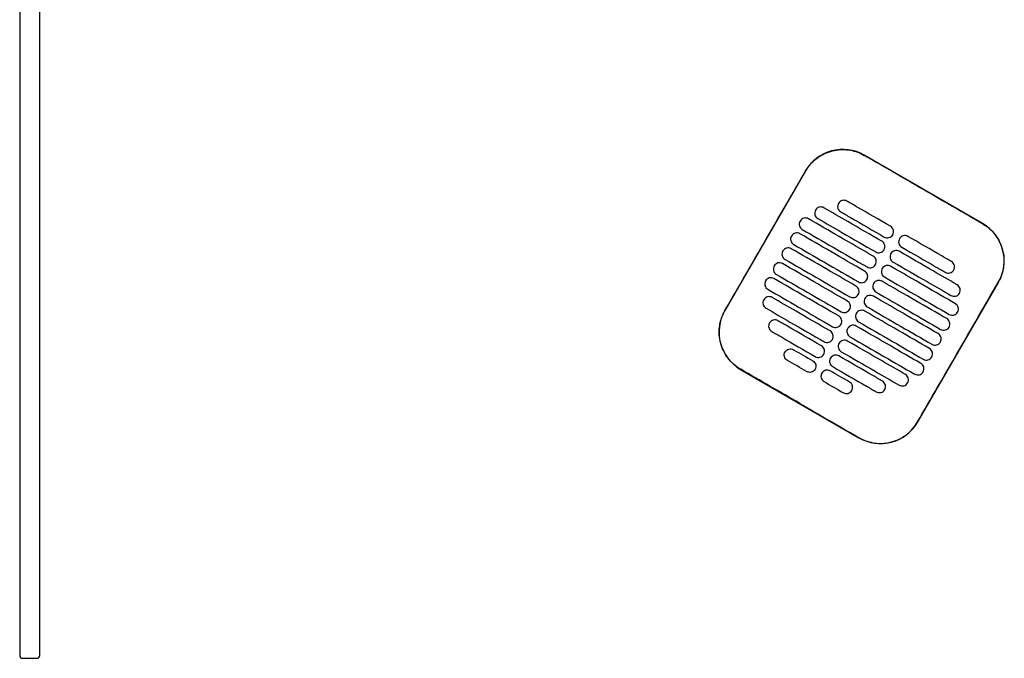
# Model space of a CAD drawing. Header units: metres. Extents: x 15.2 to 54.2, y -39.7 to 1.1.
# Tile 224 of 256: x 51.762 to 52.447, y -32.548 to -32.104. Entities that reach past the tile are written whole.
import ezdxf

# ---------------------------------------------------------------- set-up
doc = ezdxf.new("R2010")
doc.units = ezdxf.units.M
doc.header["$MEASUREMENT"] = 0
doc.layers.add('2D', color=252, linetype='Continuous')

# ---------------------------------------------------------------- blocks, each defined once
blk = doc.blocks.new('2D_QYOS_600')
for p, q in [((-0.00003, -1.859), (-0.00003, -2.743)), ((-0.00003, -1.859), (-0.00003, -2.743)), ((0.01397, -2.743), (0.01397, -1.859)), ((0.01397, -2.743), (0.01397, -1.859)), ((0.66975, -2.44274), (0.58749, -2.39522)), ((0.54651, -2.4062), (0.49048, -2.50318)), ((0.6247, -2.58071), (0.68072, -2.48373)), ((0.50145, -2.54416), (0.58371, -2.59168)), ((0.00197, -2.745), (0.01197, -2.745)), ((0.00197, -2.745), (0.01197, -2.745))]:
    blk.add_line(p, q)
for centre, radius, start, end in [((0.57248, -2.4212), 0.03, 59.98651, 149.98651), ((0.65474, -2.46872), 0.03, 329.98651, 59.98651), ((0.51646, -2.51818), 0.03, 149.98651, 239.98651), ((0.59872, -2.5657), 0.03, 239.98651, 329.98651), ((0.00197, -2.743), 0.002, 180, 270), ((0.00197, -2.743), 0.002, 180, 270), ((0.01197, -2.743), 0.002, 270, 0), ((0.01197, -2.743), 0.002, 270, 0)]:
    blk.add_arc(centre, radius, start, end)
for points, knots in [([(0.5466, -2.40625), (0.5474, -2.40486), (0.54831, -2.40354), (0.55126, -2.39993), (0.55353, -2.39788), (0.55932, -2.39408), (0.56295, -2.3926), (0.57039, -2.39115), (0.57413, -2.39112), (0.58118, -2.39239), (0.58444, -2.39359), (0.58743, -2.39532)], [12.978915, 12.978915, 12.978915, 12.978915, 13.461173, 13.461173, 14.374287, 14.374287, 15.53872, 15.53872, 16.650066, 16.650066, 17.687358, 17.687358, 17.687358, 17.687358]), ([(0.49058, -2.50323), (0.50462, -2.47894), (0.51866, -2.45465), (0.53733, -2.42232), (0.54196, -2.41428), (0.5466, -2.40625)], [1.133412, 1.133412, 1.133412, 1.133412, 2.681586, 2.681586, 3.193366, 3.193366, 3.193366, 3.193366]), ([(0.66969, -2.44284), (0.6591, -2.43672), (0.64807, -2.43036), (0.6326, -2.42142), (0.63056, -2.42025), (0.62856, -2.41909)], [-21.78268, -21.78268, -21.78268, -21.78268, -17.142885, -17.142885, -16.423665, -16.423665, -16.423665, -16.423665]), ([(0.55943, -2.43179), (0.55901, -2.43155), (0.55846, -2.43133), (0.55728, -2.43118), (0.55672, -2.43122), (0.55565, -2.4315), (0.55513, -2.43175), (0.55417, -2.43248), (0.55381, -2.43294), (0.55356, -2.43337)], [-0.5514247, -0.5514247, -0.5514247, -0.5514247, -0.4031161, -0.4031161, -0.2776965, -0.2776965, -0.1471644, -0.1471644, 0, 0, 0, 0]), ([(0.56952, -2.42873), (0.56928, -2.42915), (0.56906, -2.4297), (0.56891, -2.43089), (0.56894, -2.43144), (0.56923, -2.43252), (0.56948, -2.43304), (0.57021, -2.43399), (0.57066, -2.43435), (0.57109, -2.4346)], [-0.5553355, -0.5553355, -0.5553355, -0.5553355, -0.4045594, -0.4045594, -0.278267, -0.278267, -0.1472206, -0.1472206, 0, 0, 0, 0]), ([(0.57539, -2.42715), (0.57497, -2.42691), (0.57442, -2.42669), (0.57324, -2.42654), (0.57268, -2.42658), (0.57161, -2.42686), (0.57109, -2.42711), (0.57013, -2.42784), (0.56977, -2.4283), (0.56952, -2.42873)], [-0.5513873, -0.5513873, -0.5513873, -0.5513873, -0.4031046, -0.4031046, -0.2776919, -0.2776919, -0.1471638, -0.1471638, 0, 0, 0, 0]), ([(0.60571, -2.44467), (0.59784, -2.44012), (0.58997, -2.43558), (0.57987, -2.42974), (0.57763, -2.42845), (0.57539, -2.42715)], [0.699452, 0.699452, 0.699452, 0.699452, 3.425217, 3.425217, 4.200582, 4.200582, 4.200582, 4.200582]), ([(0.55356, -2.43337), (0.55332, -2.43379), (0.5531, -2.43434), (0.55295, -2.43553), (0.55298, -2.43608), (0.55326, -2.43716), (0.55352, -2.43767), (0.55425, -2.43863), (0.5547, -2.43899), (0.55513, -2.43924)], [-0.5553006, -0.5553006, -0.5553006, -0.5553006, -0.4045498, -0.4045498, -0.2782639, -0.2782639, -0.1472208, -0.1472208, 0, 0, 0, 0]), ([(0.5997, -2.45506), (0.59184, -2.45051), (0.58397, -2.44597), (0.57054, -2.43821), (0.56499, -2.435), (0.55943, -2.43179)], [0.699452, 0.699452, 0.699452, 0.699452, 3.42526, 3.42526, 5.350619, 5.350619, 5.350619, 5.350619]), ([(0.57109, -2.4346), (0.57333, -2.43589), (0.57556, -2.43719), (0.58567, -2.44302), (0.59354, -2.44757), (0.6014, -2.45211)], [2.649916, 2.649916, 2.649916, 2.649916, 3.425249, 3.425249, 6.151046, 6.151046, 6.151046, 6.151046]), ([(0.54279, -2.44101), (0.54255, -2.44143), (0.54233, -2.44198), (0.54218, -2.44317), (0.54222, -2.44372), (0.5425, -2.4448), (0.54275, -2.44531), (0.54348, -2.44627), (0.54394, -2.44663), (0.54436, -2.44688)], [-0.5552879, -0.5552879, -0.5552879, -0.5552879, -0.4045447, -0.4045447, -0.2782629, -0.2782629, -0.1472212, -0.1472212, 0, 0, 0, 0]), ([(0.54866, -2.43943), (0.54824, -2.43919), (0.54769, -2.43897), (0.54651, -2.43882), (0.54596, -2.43886), (0.54488, -2.43914), (0.54436, -2.43939), (0.54341, -2.44012), (0.54304, -2.44058), (0.54279, -2.44101)], [-0.5514376, -0.5514376, -0.5514376, -0.5514376, -0.4031217, -0.4031217, -0.2776979, -0.2776979, -0.1471642, -0.1471642, 0, 0, 0, 0]), ([(0.5937, -2.46545), (0.58583, -2.4609), (0.57797, -2.45636), (0.56295, -2.44769), (0.55581, -2.44356), (0.54866, -2.43943)], [0.699452, 0.699452, 0.699452, 0.699452, 3.425292, 3.425292, 5.900643, 5.900643, 5.900643, 5.900643]), ([(0.55513, -2.43924), (0.56068, -2.44245), (0.56624, -2.44566), (0.57967, -2.45341), (0.58753, -2.45796), (0.5954, -2.4625)], [1.499949, 1.499949, 1.499949, 1.499949, 3.425284, 3.425284, 6.151116, 6.151116, 6.151116, 6.151116]), ([(0.60727, -2.45054), (0.60752, -2.45012), (0.60774, -2.44956), (0.60789, -2.44838), (0.60785, -2.44782), (0.60757, -2.44675), (0.60732, -2.44623), (0.60659, -2.44528), (0.60613, -2.44491), (0.60571, -2.44467)], [-0.5553984, -0.5553984, -0.5553984, -0.5553984, -0.4045681, -0.4045681, -0.278271, -0.278271, -0.1472202, -0.1472202, 0, 0, 0, 0]), ([(0.66969, -2.44284), (0.67097, -2.44358), (0.6722, -2.44441), (0.67535, -2.44692), (0.67713, -2.44875), (0.67866, -2.45078), (0.68096, -2.45385), (0.68264, -2.45732), (0.68461, -2.46471), (0.68488, -2.46856), (0.68395, -2.47619), (0.68274, -2.47989), (0.68078, -2.4834), (0.6807, -2.48354), (0.68063, -2.48367)], [17.619777, 17.619777, 17.619777, 17.619777, 18.064718, 18.064718, 18.827754, 18.827754, 18.827754, 19.97637, 19.97637, 21.122539, 21.122539, 22.281306, 22.281306, 22.328075, 22.328075, 22.328075, 22.328075]), ([(0.53679, -2.4514), (0.53655, -2.45182), (0.53633, -2.45237), (0.53618, -2.45356), (0.53622, -2.45411), (0.5365, -2.45519), (0.53675, -2.4557), (0.53748, -2.45666), (0.53794, -2.45702), (0.53836, -2.45727)], [-0.5552955, -0.5552955, -0.5552955, -0.5552955, -0.4045438, -0.4045438, -0.2782634, -0.2782634, -0.1472215, -0.1472215, 0, 0, 0, 0]), ([(0.54266, -2.44982), (0.54224, -2.44958), (0.54169, -2.44936), (0.54051, -2.44921), (0.53996, -2.44925), (0.53888, -2.44953), (0.53836, -2.44978), (0.5374, -2.45051), (0.53704, -2.45097), (0.53679, -2.4514)], [-0.5514273, -0.5514273, -0.5514273, -0.5514273, -0.4031209, -0.4031209, -0.2776962, -0.2776962, -0.1471634, -0.1471634, 0, 0, 0, 0]), ([(0.5877, -2.47584), (0.57983, -2.47129), (0.57196, -2.46675), (0.55695, -2.45808), (0.54981, -2.45395), (0.54266, -2.44982)], [0.699452, 0.699452, 0.699452, 0.699452, 3.425313, 3.425313, 5.900643, 5.900643, 5.900643, 5.900643]), ([(0.54436, -2.44688), (0.55151, -2.45101), (0.55865, -2.45513), (0.57366, -2.4638), (0.58153, -2.46835), (0.5894, -2.47289)], [0.949972, 0.949972, 0.949972, 0.949972, 3.425307, 3.425307, 6.151164, 6.151164, 6.151164, 6.151164]), ([(0.6014, -2.45211), (0.60183, -2.45236), (0.60238, -2.45257), (0.60356, -2.45272), (0.60411, -2.45269), (0.60519, -2.45241), (0.6057, -2.45215), (0.60666, -2.45142), (0.60703, -2.45096), (0.60727, -2.45054)], [-0.551307, -0.551307, -0.551307, -0.551307, -0.4030846, -0.4030846, -0.2776802, -0.2776802, -0.1471604, -0.1471604, 0, 0, 0, 0]), ([(0.61782, -2.45166), (0.6174, -2.45142), (0.61685, -2.4512), (0.61567, -2.45105), (0.61511, -2.45109), (0.61404, -2.45137), (0.61352, -2.45162), (0.61256, -2.45235), (0.61219, -2.45281), (0.61195, -2.45324)], [-0.5512944, -0.5512944, -0.5512944, -0.5512944, -0.4030833, -0.4030833, -0.2776787, -0.2776787, -0.1471599, -0.1471599, 0, 0, 0, 0]), ([(0.64814, -2.46918), (0.6459, -2.46788), (0.64366, -2.46659), (0.63355, -2.46075), (0.62569, -2.45621), (0.61782, -2.45166)], [2.649852, 2.649852, 2.649852, 2.649852, 3.425217, 3.425217, 6.150982, 6.150982, 6.150982, 6.150982]), ([(0.53836, -2.45727), (0.5455, -2.4614), (0.55265, -2.46552), (0.56766, -2.4742), (0.57553, -2.47874), (0.5834, -2.48329)], [0.949998, 0.949998, 0.949998, 0.949998, 3.42532, 3.42532, 6.151189, 6.151189, 6.151189, 6.151189]), ([(0.60127, -2.46093), (0.60152, -2.46051), (0.60173, -2.45995), (0.60188, -2.45877), (0.60185, -2.45821), (0.60157, -2.45714), (0.60131, -2.45662), (0.60059, -2.45567), (0.60013, -2.4553), (0.5997, -2.45506)], [-0.5553839, -0.5553839, -0.5553839, -0.5553839, -0.4045626, -0.4045626, -0.2782686, -0.2782686, -0.1472195, -0.1472195, 0, 0, 0, 0]), ([(0.61195, -2.45324), (0.61171, -2.45366), (0.61149, -2.45421), (0.61134, -2.4554), (0.61137, -2.45595), (0.61165, -2.45703), (0.61191, -2.45755), (0.61263, -2.4585), (0.61309, -2.45886), (0.61352, -2.45911)], [-0.555416, -0.555416, -0.555416, -0.555416, -0.4045716, -0.4045716, -0.2782736, -0.2782736, -0.1472211, -0.1472211, 0, 0, 0, 0]), ([(0.53079, -2.46179), (0.53055, -2.46221), (0.53033, -2.46276), (0.53018, -2.46395), (0.53021, -2.4645), (0.5305, -2.46558), (0.53075, -2.4661), (0.53148, -2.46705), (0.53193, -2.46741), (0.53236, -2.46766)], [-0.5553078, -0.5553078, -0.5553078, -0.5553078, -0.4045446, -0.4045446, -0.2782647, -0.2782647, -0.147222, -0.147222, 0, 0, 0, 0]), ([(0.53666, -2.46021), (0.53624, -2.45997), (0.53569, -2.45975), (0.53451, -2.4596), (0.53395, -2.45964), (0.53288, -2.45992), (0.53236, -2.46017), (0.5314, -2.4609), (0.53104, -2.46136), (0.53079, -2.46179)], [-0.5514137, -0.5514137, -0.5514137, -0.5514137, -0.4031194, -0.4031194, -0.2776944, -0.2776944, -0.1471627, -0.1471627, 0, 0, 0, 0]), ([(0.5817, -2.48623), (0.57383, -2.48168), (0.56596, -2.47714), (0.55095, -2.46847), (0.5438, -2.46434), (0.53666, -2.46021)], [0.699452, 0.699452, 0.699452, 0.699452, 3.425322, 3.425322, 5.900643, 5.900643, 5.900643, 5.900643]), ([(0.59527, -2.47132), (0.59551, -2.4709), (0.59573, -2.47035), (0.59588, -2.46916), (0.59584, -2.4686), (0.59556, -2.46753), (0.59531, -2.46701), (0.59458, -2.46606), (0.59413, -2.46569), (0.5937, -2.46545)], [-0.5553742, -0.5553742, -0.5553742, -0.5553742, -0.4045587, -0.4045587, -0.278267, -0.278267, -0.1472191, -0.1472191, 0, 0, 0, 0]), ([(0.5954, -2.4625), (0.59582, -2.46275), (0.59637, -2.46297), (0.59755, -2.46311), (0.59811, -2.46308), (0.59918, -2.4628), (0.5997, -2.46254), (0.60066, -2.46181), (0.60103, -2.46135), (0.60127, -2.46093)], [-0.551317, -0.551317, -0.551317, -0.551317, -0.4030867, -0.4030867, -0.2776803, -0.2776803, -0.1471597, -0.1471597, 0, 0, 0, 0]), ([(0.60595, -2.46363), (0.6057, -2.46405), (0.60548, -2.4646), (0.60533, -2.46579), (0.60537, -2.46634), (0.60565, -2.46742), (0.6059, -2.46794), (0.60663, -2.46889), (0.60709, -2.46926), (0.60751, -2.4695)], [-0.5553971, -0.5553971, -0.5553971, -0.5553971, -0.4045652, -0.4045652, -0.2782705, -0.2782705, -0.1472202, -0.1472202, 0, 0, 0, 0]), ([(0.61182, -2.46205), (0.61139, -2.46181), (0.61085, -2.46159), (0.60966, -2.46144), (0.60911, -2.46148), (0.60804, -2.46176), (0.60752, -2.46201), (0.60656, -2.46275), (0.60619, -2.4632), (0.60595, -2.46363)], [-0.5513075, -0.5513075, -0.5513075, -0.5513075, -0.4030857, -0.4030857, -0.2776792, -0.2776792, -0.1471593, -0.1471593, 0, 0, 0, 0]), ([(0.65209, -2.48532), (0.64653, -2.48211), (0.64098, -2.4789), (0.62755, -2.47114), (0.61968, -2.4666), (0.61182, -2.46205)], [1.499901, 1.499901, 1.499901, 1.499901, 3.42526, 3.42526, 6.151068, 6.151068, 6.151068, 6.151068]), ([(0.61352, -2.45911), (0.62138, -2.46366), (0.62925, -2.4682), (0.63936, -2.47404), (0.6416, -2.47533), (0.64383, -2.47662)], [0.699452, 0.699452, 0.699452, 0.699452, 3.425249, 3.425249, 4.200582, 4.200582, 4.200582, 4.200582]), ([(0.52479, -2.47218), (0.52454, -2.4726), (0.52432, -2.47315), (0.52417, -2.47434), (0.52421, -2.47489), (0.52449, -2.47597), (0.52474, -2.47649), (0.52547, -2.47744), (0.52593, -2.47781), (0.52636, -2.47805)], [-0.5553248, -0.5553248, -0.5553248, -0.5553248, -0.4045472, -0.4045472, -0.2782668, -0.2782668, -0.1472227, -0.1472227, 0, 0, 0, 0]), ([(0.53066, -2.4706), (0.53023, -2.47036), (0.52969, -2.47014), (0.5285, -2.46999), (0.52795, -2.47003), (0.52688, -2.47031), (0.52636, -2.47056), (0.5254, -2.4713), (0.52503, -2.47175), (0.52479, -2.47218)], [-0.5513969, -0.5513969, -0.5513969, -0.5513969, -0.4031172, -0.4031172, -0.2776925, -0.2776925, -0.1471621, -0.1471621, 0, 0, 0, 0]), ([(0.57569, -2.49662), (0.56783, -2.49208), (0.55996, -2.48753), (0.54495, -2.47886), (0.5378, -2.47473), (0.53066, -2.4706)], [0.699452, 0.699452, 0.699452, 0.699452, 3.425321, 3.425321, 5.900643, 5.900643, 5.900643, 5.900643]), ([(0.53236, -2.46766), (0.5395, -2.47179), (0.54665, -2.47591), (0.56166, -2.48459), (0.56953, -2.48913), (0.57739, -2.49368)], [0.950001, 0.950001, 0.950001, 0.950001, 3.425322, 3.425322, 6.151192, 6.151192, 6.151192, 6.151192]), ([(0.5894, -2.47289), (0.58982, -2.47314), (0.59037, -2.47336), (0.59155, -2.47351), (0.5921, -2.47347), (0.59318, -2.47319), (0.5937, -2.47293), (0.59466, -2.4722), (0.59502, -2.47174), (0.59527, -2.47132)], [-0.5513236, -0.5513236, -0.5513236, -0.5513236, -0.4030881, -0.4030881, -0.2776804, -0.2776804, -0.1471592, -0.1471592, 0, 0, 0, 0]), ([(0.60581, -2.47245), (0.60539, -2.4722), (0.60484, -2.47198), (0.60366, -2.47183), (0.60311, -2.47187), (0.60203, -2.47215), (0.60151, -2.47241), (0.60056, -2.47314), (0.60019, -2.4736), (0.59994, -2.47402)], [-0.5513173, -0.5513173, -0.5513173, -0.5513173, -0.4030875, -0.4030875, -0.2776797, -0.2776797, -0.147159, -0.147159, 0, 0, 0, 0]), ([(0.65085, -2.49846), (0.64371, -2.49433), (0.63656, -2.49021), (0.62155, -2.48154), (0.61368, -2.47699), (0.60581, -2.47245)], [0.949941, 0.949941, 0.949941, 0.949941, 3.425291, 3.425291, 6.151132, 6.151132, 6.151132, 6.151132]), ([(0.60751, -2.4695), (0.61538, -2.47405), (0.62325, -2.47859), (0.63668, -2.48635), (0.64223, -2.48956), (0.64779, -2.49277)], [0.699452, 0.699452, 0.699452, 0.699452, 3.425284, 3.425284, 5.350619, 5.350619, 5.350619, 5.350619]), ([(0.6497, -2.47505), (0.64995, -2.47463), (0.65017, -2.47407), (0.65032, -2.47289), (0.65028, -2.47233), (0.65, -2.47126), (0.64975, -2.47074), (0.64902, -2.46979), (0.64856, -2.46942), (0.64814, -2.46918)], [-0.5554179, -0.5554179, -0.5554179, -0.5554179, -0.4045683, -0.4045683, -0.2782761, -0.2782761, -0.1472238, -0.1472238, 0, 0, 0, 0]), ([(0.52636, -2.47805), (0.5335, -2.48218), (0.54064, -2.48631), (0.55566, -2.49498), (0.56352, -2.49952), (0.57139, -2.50407)], [0.949982, 0.949982, 0.949982, 0.949982, 3.425312, 3.425312, 6.151173, 6.151173, 6.151173, 6.151173]), ([(0.58927, -2.48171), (0.58951, -2.48129), (0.58973, -2.48074), (0.58988, -2.47955), (0.58984, -2.479), (0.58956, -2.47792), (0.58931, -2.4774), (0.58858, -2.47645), (0.58812, -2.47608), (0.5877, -2.47584)], [-0.5553693, -0.5553693, -0.5553693, -0.5553693, -0.4045566, -0.4045566, -0.2782661, -0.2782661, -0.1472189, -0.1472189, 0, 0, 0, 0]), ([(0.59994, -2.47402), (0.5997, -2.47444), (0.59948, -2.47499), (0.59933, -2.47618), (0.59937, -2.47674), (0.59965, -2.47781), (0.5999, -2.47833), (0.60063, -2.47928), (0.60109, -2.47965), (0.60151, -2.47989)], [-0.555383, -0.555383, -0.555383, -0.555383, -0.4045605, -0.4045605, -0.2782682, -0.2782682, -0.1472195, -0.1472195, 0, 0, 0, 0]), ([(0.64383, -2.47662), (0.64426, -2.47687), (0.6448, -2.47708), (0.64599, -2.47723), (0.64654, -2.4772), (0.64761, -2.47692), (0.64813, -2.47666), (0.64909, -2.47593), (0.64946, -2.47547), (0.6497, -2.47505)], [-0.5513007, -0.5513007, -0.5513007, -0.5513007, -0.4030941, -0.4030941, -0.2776814, -0.2776814, -0.1471603, -0.1471603, 0, 0, 0, 0]), ([(0.51878, -2.48257), (0.51854, -2.48299), (0.51832, -2.48354), (0.51817, -2.48473), (0.51821, -2.48529), (0.51849, -2.48636), (0.51874, -2.48688), (0.51947, -2.48783), (0.51993, -2.4882), (0.52035, -2.48844)], [-0.5553464, -0.5553464, -0.5553464, -0.5553464, -0.4045515, -0.4045515, -0.2782697, -0.2782697, -0.1472236, -0.1472236, 0, 0, 0, 0]), ([(0.52465, -2.481), (0.52423, -2.48075), (0.52368, -2.48053), (0.5225, -2.48038), (0.52195, -2.48042), (0.52087, -2.4807), (0.52035, -2.48096), (0.5194, -2.48169), (0.51903, -2.48215), (0.51878, -2.48257)], [-0.5513769, -0.5513769, -0.5513769, -0.5513769, -0.4031143, -0.4031143, -0.2776905, -0.2776905, -0.1471617, -0.1471617, 0, 0, 0, 0]), ([(0.56969, -2.50701), (0.56182, -2.50247), (0.55396, -2.49792), (0.53894, -2.48925), (0.5318, -2.48512), (0.52465, -2.481)], [0.699452, 0.699452, 0.699452, 0.699452, 3.425308, 3.425308, 5.900643, 5.900643, 5.900643, 5.900643]), ([(0.5834, -2.48329), (0.58382, -2.48353), (0.58437, -2.48375), (0.58555, -2.4839), (0.5861, -2.48386), (0.58718, -2.48358), (0.5877, -2.48333), (0.58866, -2.48259), (0.58902, -2.48214), (0.58927, -2.48171)], [-0.5513269, -0.5513269, -0.5513269, -0.5513269, -0.403089, -0.403089, -0.2776804, -0.2776804, -0.1471589, -0.1471589, 0, 0, 0, 0]), ([(0.59394, -2.48441), (0.5937, -2.48483), (0.59348, -2.48539), (0.59333, -2.48657), (0.59337, -2.48713), (0.59365, -2.4882), (0.5939, -2.48872), (0.59463, -2.48967), (0.59509, -2.49004), (0.59551, -2.49028)], [-0.5553737, -0.5553737, -0.5553737, -0.5553737, -0.4045574, -0.4045574, -0.2782667, -0.2782667, -0.1472191, -0.1472191, 0, 0, 0, 0]), ([(0.59981, -2.48284), (0.59939, -2.48259), (0.59884, -2.48237), (0.59766, -2.48223), (0.59711, -2.48226), (0.59603, -2.48254), (0.59551, -2.4828), (0.59455, -2.48353), (0.59419, -2.48399), (0.59394, -2.48441)], [-0.5513238, -0.5513238, -0.5513238, -0.5513238, -0.4030887, -0.4030887, -0.27768, -0.27768, -0.1471588, -0.1471588, 0, 0, 0, 0]), ([(0.64485, -2.50885), (0.6377, -2.50473), (0.63056, -2.5006), (0.61555, -2.49193), (0.60768, -2.48738), (0.59981, -2.48284)], [0.949982, 0.949982, 0.949982, 0.949982, 3.425312, 3.425312, 6.151173, 6.151173, 6.151173, 6.151173]), ([(0.60151, -2.47989), (0.60938, -2.48444), (0.61725, -2.48898), (0.63226, -2.49765), (0.6394, -2.50178), (0.64655, -2.50591)], [0.699452, 0.699452, 0.699452, 0.699452, 3.425308, 3.425308, 5.900643, 5.900643, 5.900643, 5.900643]), ([(0.6246, -2.58065), (0.62916, -2.57276), (0.63389, -2.56456), (0.65254, -2.53226), (0.66658, -2.50796), (0.68063, -2.48367)], [-3.18138, -3.18138, -3.18138, -3.18138, -2.673929, -2.673929, -1.133377, -1.133377, -1.133377, -1.133377]), ([(0.65366, -2.49119), (0.6539, -2.49077), (0.65412, -2.49022), (0.65427, -2.48903), (0.65423, -2.48848), (0.65395, -2.4874), (0.6537, -2.48688), (0.65297, -2.48593), (0.65252, -2.48556), (0.65209, -2.48532)], [-0.5553798, -0.5553798, -0.5553798, -0.5553798, -0.4045588, -0.4045588, -0.278273, -0.278273, -0.147224, -0.147224, 0, 0, 0, 0]), ([(0.52035, -2.48844), (0.5275, -2.49257), (0.53464, -2.4967), (0.54965, -2.50537), (0.55752, -2.50991), (0.56539, -2.51446)], [0.949941, 0.949941, 0.949941, 0.949941, 3.425292, 3.425292, 6.151132, 6.151132, 6.151132, 6.151132]), ([(0.57739, -2.49368), (0.57782, -2.49392), (0.57837, -2.49414), (0.57955, -2.49429), (0.5801, -2.49425), (0.58118, -2.49397), (0.58169, -2.49372), (0.58265, -2.49299), (0.58302, -2.49253), (0.58326, -2.4921)], [-0.551327, -0.551327, -0.551327, -0.551327, -0.4030892, -0.4030892, -0.2776802, -0.2776802, -0.1471588, -0.1471588, 0, 0, 0, 0]), ([(0.58326, -2.4921), (0.58351, -2.49168), (0.58373, -2.49113), (0.58388, -2.48994), (0.58384, -2.48939), (0.58356, -2.48831), (0.58331, -2.48779), (0.58258, -2.48684), (0.58212, -2.48648), (0.5817, -2.48623)], [-0.5553691, -0.5553691, -0.5553691, -0.5553691, -0.4045561, -0.4045561, -0.278266, -0.278266, -0.1472189, -0.1472189, 0, 0, 0, 0]), ([(0.59381, -2.49323), (0.59339, -2.49298), (0.59284, -2.49277), (0.59166, -2.49262), (0.5911, -2.49265), (0.59003, -2.49293), (0.58951, -2.49319), (0.58855, -2.49392), (0.58819, -2.49438), (0.58794, -2.4948)], [-0.551327, -0.551327, -0.551327, -0.551327, -0.4030892, -0.4030892, -0.2776802, -0.2776802, -0.1471588, -0.1471588, 0, 0, 0, 0]), ([(0.59551, -2.49028), (0.60338, -2.49483), (0.61125, -2.49937), (0.62626, -2.50804), (0.6334, -2.51217), (0.64055, -2.5163)], [0.699452, 0.699452, 0.699452, 0.699452, 3.425321, 3.425321, 5.900643, 5.900643, 5.900643, 5.900643]), ([(0.64779, -2.49277), (0.64821, -2.49301), (0.64876, -2.49323), (0.64994, -2.49338), (0.65049, -2.49334), (0.65157, -2.49306), (0.65209, -2.49281), (0.65305, -2.49208), (0.65341, -2.49162), (0.65366, -2.49119)], [-0.5513421, -0.5513421, -0.5513421, -0.5513421, -0.4031061, -0.4031061, -0.2776864, -0.2776864, -0.147161, -0.147161, 0, 0, 0, 0]), ([(0.51754, -2.49571), (0.5173, -2.49613), (0.51708, -2.49669), (0.51693, -2.49787), (0.51697, -2.49843), (0.51725, -2.4995), (0.5175, -2.50002), (0.51823, -2.50097), (0.51869, -2.50134), (0.51911, -2.50158)], [-0.55538, -0.55538, -0.55538, -0.55538, -0.4045589, -0.4045589, -0.278273, -0.278273, -0.147224, -0.147224, 0, 0, 0, 0]), ([(0.52341, -2.49414), (0.52299, -2.49389), (0.52244, -2.49368), (0.52126, -2.49353), (0.52071, -2.49356), (0.51963, -2.49384), (0.51911, -2.4941), (0.51816, -2.49483), (0.51779, -2.49529), (0.51754, -2.49571)], [-0.551342, -0.551342, -0.551342, -0.551342, -0.4031061, -0.4031061, -0.2776864, -0.2776864, -0.147161, -0.147161, 0, 0, 0, 0]), ([(0.56369, -2.5174), (0.55582, -2.51286), (0.54795, -2.50831), (0.53453, -2.50056), (0.52897, -2.49735), (0.52341, -2.49414)], [0.699452, 0.699452, 0.699452, 0.699452, 3.425284, 3.425284, 5.350619, 5.350619, 5.350619, 5.350619]), ([(0.57726, -2.50249), (0.57751, -2.50207), (0.57773, -2.50152), (0.57787, -2.50033), (0.57784, -2.49978), (0.57756, -2.4987), (0.5773, -2.49819), (0.57658, -2.49723), (0.57612, -2.49687), (0.57569, -2.49662)], [-0.5553737, -0.5553737, -0.5553737, -0.5553737, -0.4045574, -0.4045574, -0.2782667, -0.2782667, -0.1472191, -0.1472191, 0, 0, 0, 0]), ([(0.58794, -2.4948), (0.5877, -2.49522), (0.58748, -2.49578), (0.58733, -2.49696), (0.58736, -2.49752), (0.58765, -2.49859), (0.5879, -2.49911), (0.58863, -2.50006), (0.58908, -2.50043), (0.58951, -2.50067)], [-0.5553691, -0.5553691, -0.5553691, -0.5553691, -0.4045561, -0.4045561, -0.278266, -0.278266, -0.1472189, -0.1472189, 0, 0, 0, 0]), ([(0.63885, -2.51924), (0.6317, -2.51512), (0.62456, -2.51099), (0.60954, -2.50232), (0.60168, -2.49777), (0.59381, -2.49323)], [0.950001, 0.950001, 0.950001, 0.950001, 3.425322, 3.425322, 6.151192, 6.151192, 6.151192, 6.151192]), ([(0.65242, -2.50433), (0.65266, -2.50391), (0.65288, -2.50336), (0.65303, -2.50217), (0.65299, -2.50162), (0.65271, -2.50054), (0.65246, -2.50003), (0.65173, -2.49907), (0.65128, -2.49871), (0.65085, -2.49846)], [-0.5553462, -0.5553462, -0.5553462, -0.5553462, -0.4045514, -0.4045514, -0.2782696, -0.2782696, -0.1472236, -0.1472236, 0, 0, 0, 0]), ([(0.50151, -2.54406), (0.50145, -2.54403), (0.50139, -2.544), (0.49792, -2.54196), (0.49494, -2.5393), (0.49019, -2.53298), (0.48846, -2.52938), (0.4866, -2.52208), (0.48635, -2.51847), (0.48707, -2.51195), (0.48784, -2.50907), (0.48947, -2.50528), (0.49, -2.50424), (0.49058, -2.50323)], [8.273299, 8.273299, 8.273299, 8.273299, 8.293543, 8.293543, 9.48086, 9.48086, 10.665623, 10.665623, 11.74288, 11.74288, 12.632334, 12.632334, 12.981673, 12.981673, 12.981673, 12.981673]), ([(0.51911, -2.50158), (0.52467, -2.50479), (0.53023, -2.508), (0.54365, -2.51576), (0.55152, -2.5203), (0.55939, -2.52485)], [1.499901, 1.499901, 1.499901, 1.499901, 3.42526, 3.42526, 6.151068, 6.151068, 6.151068, 6.151068]), ([(0.57139, -2.50407), (0.57181, -2.50431), (0.57236, -2.50453), (0.57354, -2.50468), (0.5741, -2.50464), (0.57517, -2.50436), (0.57569, -2.50411), (0.57665, -2.50338), (0.57702, -2.50292), (0.57726, -2.50249)], [-0.5513238, -0.5513238, -0.5513238, -0.5513238, -0.4030887, -0.4030887, -0.27768, -0.27768, -0.1471588, -0.1471588, 0, 0, 0, 0]), ([(0.58194, -2.50519), (0.58169, -2.50562), (0.58147, -2.50617), (0.58132, -2.50736), (0.58136, -2.50791), (0.58164, -2.50898), (0.58189, -2.5095), (0.58262, -2.51045), (0.58308, -2.51082), (0.58351, -2.51106)], [-0.5553693, -0.5553693, -0.5553693, -0.5553693, -0.4045566, -0.4045566, -0.2782661, -0.2782661, -0.1472189, -0.1472189, 0, 0, 0, 0]), ([(0.58781, -2.50362), (0.58738, -2.50337), (0.58684, -2.50316), (0.58565, -2.50301), (0.5851, -2.50304), (0.58403, -2.50332), (0.58351, -2.50358), (0.58255, -2.50431), (0.58218, -2.50477), (0.58194, -2.50519)], [-0.551327, -0.551327, -0.551327, -0.551327, -0.403089, -0.403089, -0.2776804, -0.2776804, -0.1471589, -0.1471589, 0, 0, 0, 0]), ([(0.63284, -2.52963), (0.6257, -2.52551), (0.61855, -2.52138), (0.60354, -2.51271), (0.59567, -2.50816), (0.58781, -2.50362)], [0.949998, 0.949998, 0.949998, 0.949998, 3.42532, 3.42532, 6.151189, 6.151189, 6.151189, 6.151189]), ([(0.58951, -2.50067), (0.59738, -2.50522), (0.60524, -2.50976), (0.62026, -2.51844), (0.6274, -2.52256), (0.63454, -2.52669)], [0.699452, 0.699452, 0.699452, 0.699452, 3.425322, 3.425322, 5.900643, 5.900643, 5.900643, 5.900643]), ([(0.64655, -2.50591), (0.64697, -2.50615), (0.64752, -2.50637), (0.6487, -2.50652), (0.64925, -2.50648), (0.65033, -2.5062), (0.65085, -2.50595), (0.65181, -2.50522), (0.65217, -2.50476), (0.65242, -2.50433)], [-0.551377, -0.551377, -0.551377, -0.551377, -0.4031143, -0.4031143, -0.2776905, -0.2776905, -0.1471617, -0.1471617, 0, 0, 0, 0]), ([(0.5215, -2.51186), (0.52126, -2.51228), (0.52104, -2.51283), (0.52089, -2.51402), (0.52092, -2.51457), (0.52121, -2.51565), (0.52146, -2.51616), (0.52219, -2.51712), (0.52264, -2.51748), (0.52307, -2.51773)], [-0.555418, -0.555418, -0.555418, -0.555418, -0.4045683, -0.4045683, -0.2782762, -0.2782762, -0.1472238, -0.1472238, 0, 0, 0, 0]), ([(0.52737, -2.51028), (0.52695, -2.51004), (0.5264, -2.50982), (0.52522, -2.50967), (0.52466, -2.50971), (0.52359, -2.50999), (0.52307, -2.51024), (0.52211, -2.51097), (0.52175, -2.51143), (0.5215, -2.51186)], [-0.5513007, -0.5513007, -0.5513007, -0.5513007, -0.4030941, -0.4030941, -0.2776814, -0.2776814, -0.1471603, -0.1471603, 0, 0, 0, 0]), ([(0.55769, -2.52779), (0.54982, -2.52325), (0.54195, -2.5187), (0.53185, -2.51287), (0.52961, -2.51157), (0.52737, -2.51028)], [0.699452, 0.699452, 0.699452, 0.699452, 3.425249, 3.425249, 4.200582, 4.200582, 4.200582, 4.200582]), ([(0.56539, -2.51446), (0.56581, -2.5147), (0.56636, -2.51492), (0.56754, -2.51507), (0.56809, -2.51503), (0.56917, -2.51475), (0.56969, -2.5145), (0.57065, -2.51377), (0.57101, -2.51331), (0.57126, -2.51288)], [-0.5513173, -0.5513173, -0.5513173, -0.5513173, -0.4030875, -0.4030875, -0.2776797, -0.2776797, -0.147159, -0.147159, 0, 0, 0, 0]), ([(0.57126, -2.51288), (0.5715, -2.51246), (0.57172, -2.51191), (0.57187, -2.51072), (0.57183, -2.51017), (0.57155, -2.50909), (0.5713, -2.50858), (0.57057, -2.50762), (0.57012, -2.50726), (0.56969, -2.50701)], [-0.555383, -0.555383, -0.555383, -0.555383, -0.4045604, -0.4045604, -0.2782682, -0.2782682, -0.1472195, -0.1472195, 0, 0, 0, 0]), ([(0.5818, -2.51401), (0.58138, -2.51376), (0.58083, -2.51355), (0.57965, -2.5134), (0.5791, -2.51343), (0.57802, -2.51372), (0.5775, -2.51397), (0.57655, -2.5147), (0.57618, -2.51516), (0.57593, -2.51558)], [-0.5513237, -0.5513237, -0.5513237, -0.5513237, -0.4030882, -0.4030882, -0.2776804, -0.2776804, -0.1471592, -0.1471592, 0, 0, 0, 0]), ([(0.58351, -2.51106), (0.59137, -2.51561), (0.59924, -2.52015), (0.61425, -2.52883), (0.6214, -2.53295), (0.62854, -2.53708)], [0.699452, 0.699452, 0.699452, 0.699452, 3.425313, 3.425313, 5.900643, 5.900643, 5.900643, 5.900643]), ([(0.64642, -2.51472), (0.64666, -2.5143), (0.64688, -2.51375), (0.64703, -2.51256), (0.64699, -2.51201), (0.64671, -2.51093), (0.64646, -2.51042), (0.64573, -2.50946), (0.64527, -2.5091), (0.64485, -2.50885)], [-0.5553245, -0.5553245, -0.5553245, -0.5553245, -0.4045471, -0.4045471, -0.2782667, -0.2782667, -0.1472226, -0.1472226, 0, 0, 0, 0]), ([(0.52307, -2.51773), (0.52531, -2.51902), (0.52754, -2.52031), (0.53765, -2.52615), (0.54552, -2.5307), (0.55338, -2.53524)], [2.649852, 2.649852, 2.649852, 2.649852, 3.425217, 3.425217, 6.150983, 6.150983, 6.150983, 6.150983]), ([(0.56526, -2.52327), (0.5655, -2.52285), (0.56572, -2.5223), (0.56587, -2.52111), (0.56583, -2.52056), (0.56555, -2.51948), (0.5653, -2.51897), (0.56457, -2.51801), (0.56411, -2.51765), (0.56369, -2.5174)], [-0.555397, -0.555397, -0.555397, -0.555397, -0.4045652, -0.4045652, -0.2782705, -0.2782705, -0.1472202, -0.1472202, 0, 0, 0, 0]), ([(0.57593, -2.51558), (0.57569, -2.51601), (0.57547, -2.51656), (0.57532, -2.51775), (0.57536, -2.5183), (0.57564, -2.51937), (0.57589, -2.51989), (0.57662, -2.52085), (0.57708, -2.52121), (0.5775, -2.52146)], [-0.5553742, -0.5553742, -0.5553742, -0.5553742, -0.4045587, -0.4045587, -0.278267, -0.278267, -0.1472191, -0.1472191, 0, 0, 0, 0]), ([(0.62684, -2.54002), (0.6197, -2.5359), (0.61255, -2.53177), (0.59754, -2.5231), (0.58967, -2.51855), (0.5818, -2.51401)], [0.949973, 0.949973, 0.949973, 0.949973, 3.425307, 3.425307, 6.151164, 6.151164, 6.151164, 6.151164]), ([(0.64041, -2.52511), (0.64066, -2.52469), (0.64088, -2.52414), (0.64103, -2.52295), (0.64099, -2.5224), (0.64071, -2.52133), (0.64046, -2.52081), (0.63973, -2.51985), (0.63927, -2.51949), (0.63885, -2.51924)], [-0.5553076, -0.5553076, -0.5553076, -0.5553076, -0.4045445, -0.4045445, -0.2782646, -0.2782646, -0.1472219, -0.1472219, 0, 0, 0, 0]), ([(0.64055, -2.5163), (0.64097, -2.51654), (0.64152, -2.51676), (0.6427, -2.51691), (0.64325, -2.51687), (0.64433, -2.51659), (0.64485, -2.51634), (0.64581, -2.51561), (0.64617, -2.51515), (0.64642, -2.51472)], [-0.551397, -0.551397, -0.551397, -0.551397, -0.4031173, -0.4031173, -0.2776925, -0.2776925, -0.1471621, -0.1471621, 0, 0, 0, 0]), ([(0.55939, -2.52485), (0.55981, -2.52509), (0.56036, -2.52531), (0.56154, -2.52546), (0.56209, -2.52542), (0.56317, -2.52514), (0.56369, -2.52489), (0.56465, -2.52416), (0.56501, -2.5237), (0.56526, -2.52327)], [-0.5513075, -0.5513075, -0.5513075, -0.5513075, -0.4030857, -0.4030857, -0.2776792, -0.2776792, -0.1471593, -0.1471593, 0, 0, 0, 0]), ([(0.56993, -2.52597), (0.56969, -2.5264), (0.56947, -2.52695), (0.56932, -2.52814), (0.56936, -2.52869), (0.56964, -2.52976), (0.56989, -2.53028), (0.57062, -2.53124), (0.57108, -2.5316), (0.5715, -2.53185)], [-0.5553838, -0.5553838, -0.5553838, -0.5553838, -0.4045626, -0.4045626, -0.2782686, -0.2782686, -0.1472195, -0.1472195, 0, 0, 0, 0]), ([(0.5758, -2.5244), (0.57538, -2.52416), (0.57483, -2.52394), (0.57365, -2.52379), (0.5731, -2.52383), (0.57202, -2.52411), (0.5715, -2.52436), (0.57054, -2.52509), (0.57018, -2.52555), (0.56993, -2.52597)], [-0.5513171, -0.5513171, -0.5513171, -0.5513171, -0.4030867, -0.4030867, -0.2776803, -0.2776803, -0.1471597, -0.1471597, 0, 0, 0, 0]), ([(0.61608, -2.54766), (0.61052, -2.54445), (0.60496, -2.54124), (0.59154, -2.53349), (0.58367, -2.52894), (0.5758, -2.5244)], [1.499949, 1.499949, 1.499949, 1.499949, 3.425284, 3.425284, 6.151116, 6.151116, 6.151116, 6.151116]), ([(0.5775, -2.52146), (0.58537, -2.526), (0.59324, -2.53055), (0.60825, -2.53922), (0.61539, -2.54334), (0.62254, -2.54747)], [0.699452, 0.699452, 0.699452, 0.699452, 3.425292, 3.425292, 5.900643, 5.900643, 5.900643, 5.900643]), ([(0.63454, -2.52669), (0.63497, -2.52693), (0.63552, -2.52715), (0.6367, -2.5273), (0.63725, -2.52726), (0.63833, -2.52698), (0.63884, -2.52673), (0.6398, -2.526), (0.64017, -2.52554), (0.64041, -2.52511)], [-0.5514139, -0.5514139, -0.5514139, -0.5514139, -0.4031194, -0.4031194, -0.2776944, -0.2776944, -0.1471626, -0.1471626, 0, 0, 0, 0]), ([(0.53395, -2.53787), (0.53353, -2.53763), (0.53307, -2.53726), (0.53234, -2.53631), (0.53209, -2.53579), (0.53181, -2.53472), (0.53177, -2.53416), (0.53192, -2.53297), (0.53214, -2.53242), (0.53238, -2.532)], [0, 0, 0, 0, 0.147223, 0.147223, 0.2782783, 0.2782783, 0.4045781, 0.4045781, 0.5554474, 0.5554474, 0.5554474, 0.5554474]), ([(0.53238, -2.532), (0.53263, -2.53158), (0.53299, -2.53112), (0.53395, -2.53039), (0.53447, -2.53013), (0.53555, -2.52985), (0.5361, -2.52981), (0.53728, -2.52996), (0.53783, -2.53018), (0.53825, -2.53043)], [0, 0, 0, 0, 0.1471602, 0.1471602, 0.2776775, 0.2776775, 0.4030818, 0.4030818, 0.5512681, 0.5512681, 0.5512681, 0.5512681]), ([(0.55338, -2.53524), (0.55381, -2.53548), (0.55436, -2.5357), (0.55554, -2.53585), (0.55609, -2.53581), (0.55717, -2.53553), (0.55768, -2.53528), (0.55864, -2.53455), (0.55901, -2.53409), (0.55925, -2.53366)], [-0.5512944, -0.5512944, -0.5512944, -0.5512944, -0.4030833, -0.4030833, -0.2776787, -0.2776787, -0.1471599, -0.1471599, 0, 0, 0, 0]), ([(0.55925, -2.53366), (0.5595, -2.53324), (0.55972, -2.53269), (0.55987, -2.5315), (0.55983, -2.53095), (0.55955, -2.52988), (0.5593, -2.52936), (0.55857, -2.5284), (0.55811, -2.52804), (0.55769, -2.52779)], [-0.5554159, -0.5554159, -0.5554159, -0.5554159, -0.4045716, -0.4045716, -0.2782736, -0.2782736, -0.1472211, -0.1472211, 0, 0, 0, 0]), ([(0.5715, -2.53185), (0.57937, -2.53639), (0.58724, -2.54094), (0.60066, -2.54869), (0.60622, -2.5519), (0.61177, -2.55511)], [0.699452, 0.699452, 0.699452, 0.699452, 3.42526, 3.42526, 5.350619, 5.350619, 5.350619, 5.350619]), ([(0.63441, -2.53551), (0.63466, -2.53508), (0.63488, -2.53453), (0.63502, -2.53334), (0.63499, -2.53279), (0.63471, -2.53172), (0.63445, -2.5312), (0.63373, -2.53024), (0.63327, -2.52988), (0.63284, -2.52963)], [-0.5552953, -0.5552953, -0.5552953, -0.5552953, -0.4045437, -0.4045437, -0.2782634, -0.2782634, -0.1472215, -0.1472215, 0, 0, 0, 0]), ([(0.55168, -2.53818), (0.55211, -2.53843), (0.55257, -2.53879), (0.55329, -2.53975), (0.55355, -2.54027), (0.55383, -2.54134), (0.55386, -2.54189), (0.55372, -2.54308), (0.5535, -2.54363), (0.55325, -2.54406)], [0, 0, 0, 0, 0.1472222, 0.1472222, 0.2782773, 0.2782773, 0.4045795, 0.4045795, 0.5554397, 0.5554397, 0.5554397, 0.5554397]), ([(0.56393, -2.53637), (0.56369, -2.53679), (0.56347, -2.53734), (0.56332, -2.53853), (0.56335, -2.53908), (0.56364, -2.54016), (0.56389, -2.54067), (0.56462, -2.54163), (0.56507, -2.54199), (0.5655, -2.54224)], [-0.5553983, -0.5553983, -0.5553983, -0.5553983, -0.4045681, -0.4045681, -0.278271, -0.278271, -0.1472202, -0.1472202, 0, 0, 0, 0]), ([(0.5698, -2.53479), (0.56938, -2.53455), (0.56883, -2.53433), (0.56765, -2.53418), (0.56709, -2.53422), (0.56602, -2.5345), (0.5655, -2.53475), (0.56454, -2.53548), (0.56418, -2.53594), (0.56393, -2.53637)], [-0.5513071, -0.5513071, -0.5513071, -0.5513071, -0.4030846, -0.4030846, -0.2776802, -0.2776802, -0.1471604, -0.1471604, 0, 0, 0, 0]), ([(0.60012, -2.5523), (0.59788, -2.55101), (0.59564, -2.54972), (0.58553, -2.54388), (0.57767, -2.53934), (0.5698, -2.53479)], [2.649916, 2.649916, 2.649916, 2.649916, 3.425249, 3.425249, 6.151046, 6.151046, 6.151046, 6.151046]), ([(0.62841, -2.5459), (0.62865, -2.54547), (0.62887, -2.54492), (0.62902, -2.54373), (0.62898, -2.54318), (0.6287, -2.54211), (0.62845, -2.54159), (0.62772, -2.54064), (0.62727, -2.54027), (0.62684, -2.54002)], [-0.5552876, -0.5552876, -0.5552876, -0.5552876, -0.4045446, -0.4045446, -0.2782629, -0.2782629, -0.1472212, -0.1472212, 0, 0, 0, 0]), ([(0.62854, -2.53708), (0.62896, -2.53733), (0.62951, -2.53754), (0.63069, -2.53769), (0.63125, -2.53765), (0.63232, -2.53737), (0.63284, -2.53712), (0.6338, -2.53639), (0.63417, -2.53593), (0.63441, -2.53551)], [-0.5514274, -0.5514274, -0.5514274, -0.5514274, -0.4031209, -0.4031209, -0.2776962, -0.2776962, -0.1471634, -0.1471634, 0, 0, 0, 0]), ([(0.55325, -2.54406), (0.55301, -2.54448), (0.55264, -2.54494), (0.55168, -2.54567), (0.55116, -2.54592), (0.55009, -2.54621), (0.54953, -2.54624), (0.54835, -2.54609), (0.54781, -2.54588), (0.54738, -2.54563)], [0, 0, 0, 0, 0.1471605, 0.1471605, 0.2776781, 0.2776781, 0.4030803, 0.4030803, 0.5512777, 0.5512777, 0.5512777, 0.5512777]), ([(0.55793, -2.54676), (0.55768, -2.54718), (0.55746, -2.54773), (0.55731, -2.54892), (0.55735, -2.54947), (0.55763, -2.55055), (0.55788, -2.55106), (0.55861, -2.55202), (0.55907, -2.55238), (0.5595, -2.55263)], [-0.5554178, -0.5554178, -0.5554178, -0.5554178, -0.4045751, -0.4045751, -0.2782741, -0.2782741, -0.1472211, -0.1472211, 0, 0, 0, 0]), ([(0.5638, -2.54518), (0.56337, -2.54494), (0.56283, -2.54472), (0.56164, -2.54457), (0.56109, -2.54461), (0.56002, -2.54489), (0.5595, -2.54514), (0.55854, -2.54587), (0.55817, -2.54633), (0.55793, -2.54676)], [-0.5512937, -0.5512937, -0.5512937, -0.5512937, -0.403082, -0.403082, -0.27768, -0.27768, -0.1471612, -0.1471612, 0, 0, 0, 0]), ([(0.5655, -2.54224), (0.57337, -2.54678), (0.58123, -2.55133), (0.59134, -2.55716), (0.59358, -2.55846), (0.59581, -2.55975)], [0.699452, 0.699452, 0.699452, 0.699452, 3.425217, 3.425217, 4.200582, 4.200582, 4.200582, 4.200582]), ([(0.61764, -2.55354), (0.61789, -2.55311), (0.61811, -2.55256), (0.61826, -2.55137), (0.61822, -2.55082), (0.61794, -2.54975), (0.61769, -2.54923), (0.61696, -2.54827), (0.6165, -2.54791), (0.61608, -2.54766)], [-0.5553003, -0.5553003, -0.5553003, -0.5553003, -0.4045497, -0.4045497, -0.2782639, -0.2782639, -0.1472208, -0.1472208, 0, 0, 0, 0]), ([(0.62254, -2.54747), (0.62296, -2.54772), (0.62351, -2.54793), (0.62469, -2.54808), (0.62525, -2.54805), (0.62632, -2.54776), (0.62684, -2.54751), (0.6278, -2.54678), (0.62816, -2.54632), (0.62841, -2.5459)], [-0.5514378, -0.5514378, -0.5514378, -0.5514378, -0.4031217, -0.4031217, -0.2776979, -0.2776979, -0.1471642, -0.1471642, 0, 0, 0, 0]), ([(0.5788, -2.55881), (0.57904, -2.55839), (0.57926, -2.55784), (0.57941, -2.55665), (0.57937, -2.5561), (0.57909, -2.55502), (0.57884, -2.5545), (0.57811, -2.55355), (0.57765, -2.55319), (0.57723, -2.55294)], [-0.5553938, -0.5553938, -0.5553938, -0.5553938, -0.4045733, -0.4045733, -0.2782728, -0.2782728, -0.147221, -0.147221, 0, 0, 0, 0]), ([(0.60168, -2.55817), (0.60193, -2.55775), (0.60215, -2.5572), (0.6023, -2.55601), (0.60226, -2.55546), (0.60198, -2.55439), (0.60173, -2.55387), (0.601, -2.55291), (0.60054, -2.55255), (0.60012, -2.5523)], [-0.5553353, -0.5553353, -0.5553353, -0.5553353, -0.4045593, -0.4045593, -0.278267, -0.278267, -0.1472205, -0.1472205, 0, 0, 0, 0]), ([(0.61177, -2.55511), (0.6122, -2.55536), (0.61275, -2.55557), (0.61393, -2.55572), (0.61448, -2.55569), (0.61556, -2.5554), (0.61607, -2.55515), (0.61703, -2.55442), (0.6174, -2.55396), (0.61764, -2.55354)], [-0.5514248, -0.5514248, -0.5514248, -0.5514248, -0.4031161, -0.4031161, -0.2776965, -0.2776965, -0.1471644, -0.1471644, 0, 0, 0, 0]), ([(0.57293, -2.56039), (0.57335, -2.56063), (0.5739, -2.56085), (0.57508, -2.561), (0.57563, -2.56096), (0.57671, -2.56068), (0.57723, -2.56043), (0.57819, -2.5597), (0.57855, -2.55924), (0.5788, -2.55881)], [-0.5513269, -0.5513269, -0.5513269, -0.5513269, -0.4030891, -0.4030891, -0.2776846, -0.2776846, -0.1471626, -0.1471626, 0, 0, 0, 0]), ([(0.59581, -2.55975), (0.59624, -2.55999), (0.59679, -2.56021), (0.59797, -2.56036), (0.59852, -2.56032), (0.5996, -2.56004), (0.60011, -2.55979), (0.60107, -2.55906), (0.60144, -2.5586), (0.60168, -2.55817)], [-0.5513875, -0.5513875, -0.5513875, -0.5513875, -0.4031047, -0.4031047, -0.2776919, -0.2776919, -0.1471638, -0.1471638, 0, 0, 0, 0]), ([(0.54264, -2.56782), (0.54427, -2.56875), (0.54589, -2.56969), (0.5614, -2.57865), (0.57279, -2.58524), (0.58377, -2.59158)], [-12.071476, -12.071476, -12.071476, -12.071476, -11.509189, -11.509189, -6.696301, -6.696301, -6.696301, -6.696301]), ([(0.58377, -2.59158), (0.58443, -2.59196), (0.5851, -2.59232), (0.589, -2.59419), (0.59245, -2.59515), (0.59959, -2.5958), (0.60321, -2.59548), (0.61053, -2.59345), (0.61413, -2.59163), (0.62022, -2.58681), (0.62272, -2.58393), (0.6246, -2.58065)], [-8.20809, -8.20809, -8.20809, -8.20809, -7.978943, -7.978943, -6.912231, -6.912231, -5.830065, -5.830065, -4.632711, -4.632711, -3.498654, -3.498654, -3.498654, -3.498654])]:
    blk.add_open_spline(points, degree=3, knots=knots)
for points in [[(0.62856, -2.41909), (0.61485, -2.41117), (0.60114, -2.40325), (0.58743, -2.39532)], [(0.53825, -2.53043), (0.54273, -2.53301), (0.54721, -2.5356), (0.55168, -2.53818)], [(0.54738, -2.54563), (0.54291, -2.54304), (0.53843, -2.54046), (0.53395, -2.53787)], [(0.54264, -2.56782), (0.52893, -2.5599), (0.51522, -2.55198), (0.50151, -2.54406)], [(0.57723, -2.55294), (0.57275, -2.55035), (0.56827, -2.54777), (0.5638, -2.54518)], [(0.5595, -2.55263), (0.56397, -2.55521), (0.56845, -2.5578), (0.57293, -2.56039)]]:
    blk.add_open_spline(points, degree=3)
blk = doc.blocks.new('a30d60c3-566b-4ae9-ae44-488b2e5572d0')
at = {"layer": '2D'}
blk.add_blockref('2D_QYOS_600', (-1.22, 1.42932), dxfattribs=at)

msp = doc.modelspace()

# ---------------------------------------------------------------- block references
msp.add_blockref('a30d60c3-566b-4ae9-ae44-488b2e5572d0', (52.98251, -31.23183))

doc.saveas('drawing.dxf')
